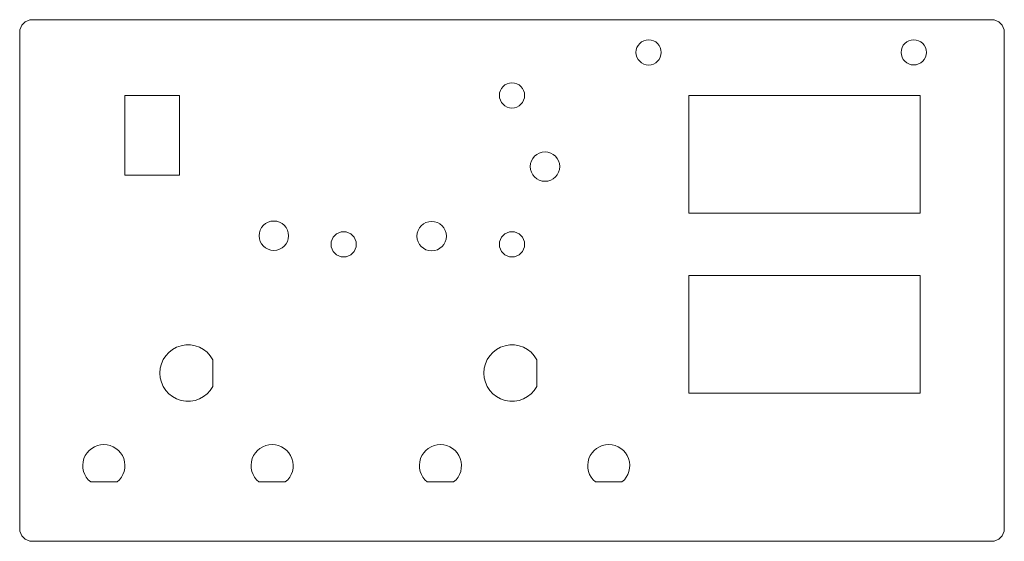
# Model space of a CAD drawing. Header units: millimetres. Extents: x 2 to 236, y 3 to 127.
import ezdxf

# ---------------------------------------------------------------- set-up
doc = ezdxf.new("R2010")
doc.units = ezdxf.units.MM

msp = doc.modelspace()

# ---------------------------------------------------------------- linework, layer by layer
at = {"color": 7, "linetype": 'Continuous', "lineweight": 15}
for p, q in [((5.28, 126.86), (233.28, 126.86)), ((2.28, 5.86), (2.28, 123.86)), ((236.28, 123.86), (236.28, 5.86)), ((27.28, 89.86), (27.28, 108.86)), ((27.28, 108.86), (40.28, 108.86)), ((40.28, 108.86), (40.28, 89.86)), ((161.28, 108.86), (216.28, 108.86)), ((161.28, 80.86), (161.28, 108.86)), ((216.28, 108.86), (216.28, 80.86)), ((40.28, 89.86), (27.28, 89.86)), ((216.28, 80.86), (161.28, 80.86)), ((161.28, 66.06), (216.28, 66.06)), ((161.28, 38.06), (161.28, 66.06)), ((216.28, 66.06), (216.28, 38.06)), ((48.18, 46.03), (48.18, 39.68)), ((125.18, 46.03), (125.18, 39.68)), ((216.28, 38.06), (161.28, 38.06)), ((25.41, 16.96), (19.15, 16.96)), ((65.41, 16.96), (59.15, 16.96)), ((105.41, 16.96), (99.15, 16.96)), ((145.41, 16.96), (139.15, 16.96)), ((233.28, 2.86), (5.28, 2.86))]:
    msp.add_line(p, q, dxfattribs=at)
for centre, radius in [((151.75, 119.08), 3), ((214.76, 119.09), 3), ((119.28, 108.86), 3), ((127.13, 91.94), 3.5), ((62.69, 75.5), 3.5), ((100.19, 75.41), 3.5), ((79.28, 73.46), 3), ((119.28, 73.46), 3)]:
    msp.add_circle(centre, radius, dxfattribs=at)
for centre, radius, start, end in [((5.28, 123.86), 3, 90, 180), ((233.28, 123.86), 3, 0, 90), ((42.28, 42.86), 6.7, 28.2855, 331.7145), ((119.28, 42.86), 6.7, 28.2855, 331.7145), ((22.28, 20.86), 5, 308.7394, 231.2606), ((62.28, 20.86), 5, 308.7394, 231.2606), ((102.28, 20.86), 5, 308.7394, 231.2606), ((142.28, 20.86), 5, 308.7394, 231.2606), ((5.28, 5.86), 3, 180, 270), ((233.28, 5.86), 3, 270, 0)]:
    msp.add_arc(centre, radius, start, end, dxfattribs=at)

doc.saveas('drawing.dxf')
